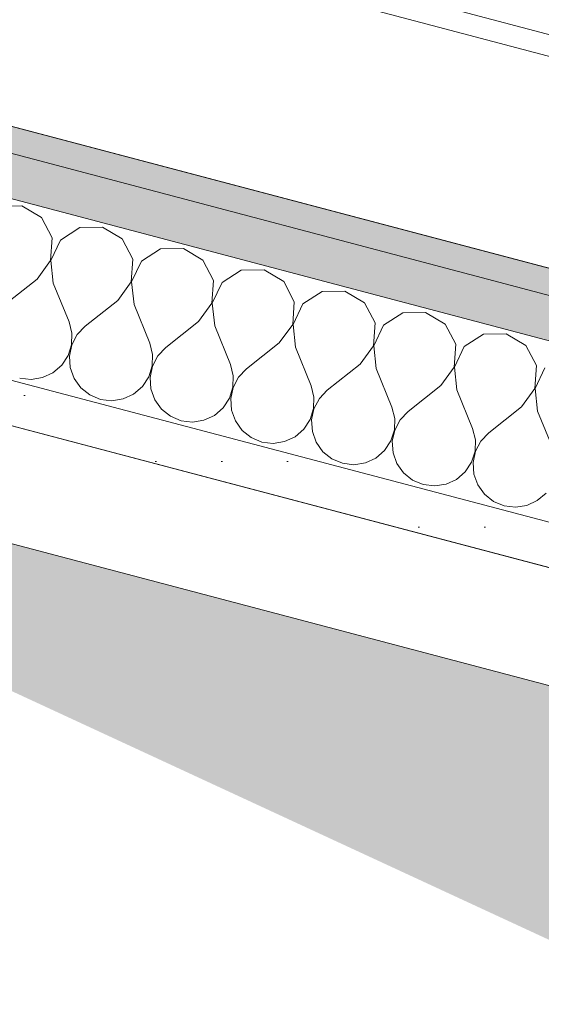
# Model space of a CAD drawing. Header units: millimetres. Extents: x -176817 to 18864955, y -12996033 to 201123.
# Tile 146 of 256: x 175722 to 176020, y -9122 to -8561. Entities that reach past the tile are written whole.
import ezdxf

# ---------------------------------------------------------------- set-up
doc = ezdxf.new("R2010")
doc.units = ezdxf.units.MM
doc.header["$MEASUREMENT"] = 0
for name, color, linetype in [('210-A Strefy', 7, 'Continuous'), ('213-A Wymiarowanie wewnętrzne', 7, 'Continuous'), ('215-A Wymiarowanie wewnętrzne 1_50', 7, 'Continuous'), ('230-A Ściany wewnętrzne', 7, 'Continuous'), ('320-W Umeblowanie', 7, 'Continuous'), ('460-K Stropy', 7, 'Continuous')]:
    doc.layers.add(name, color=color, linetype=linetype)
doc.styles.add('STYL_AUTOMATYCZNY_4', font='arial.ttf')
doc.dimstyles.new('STYL_AUTOMATYCZNY__3', dxfattribs={"dimtxt": 64.999998, "dimasz": 47.5, "dimexe": 0.18, "dimexo": 0.0625, "dimgap": 0, "dimtad": 1, "dimdec": 1, "dimlfac": 0.1, "dimzin": 0, "dimdsep": 46, "dimtxsty": 'STYL_AUTOMATYCZNY_4', "dimblk": 'ARROWHEAD_11', "dimblk1": 'ARROWHEAD_11', "dimblk2": 'ARROWHEAD_11', "dimcen": 0.09, "dimclrd": 30, "dimclre": 30, "dimclrt": 30, "dimazin": 0, "dimtfac": 1, "dimtdec": 4, "dimtmove": 0, "dimatfit": 3, "dimfxl": 0, "dimtolj": 1, "dimtzin": 0, "dimarcsym": 0})
pattern_1 = [(0, (0, 0), (0, 37.5), [0, -37.5])]

# ---------------------------------------------------------------- blocks, each defined once
blk = doc.blocks.new('Otwór_33_2')
at = {"layer": '460-K Stropy', "linetype": 'Continuous', "lineweight": 0, "true_color": 0x000000}
blk.add_hatch(color=18, dxfattribs=at).paths.add_polyline_path([(176271.78, -9005.62), (175295.2, -8747.93), (176086, -9113.83), (176160.79, -9426.23)])
at = {"layer": '460-K Stropy', "color": 7, "linetype": 'Continuous', "lineweight": 0, "flags": 128}
blk.add_lwpolyline([(176271.78, -9005.62), (175295.2, -8747.93)], dxfattribs=at)
blk = doc.blocks.new('WC-D_1.23b_25_2', base_point=(177161.76, -7328.12))
at = {"layer": '210-A Strefy', "color": 254, "linetype": 'Continuous', "lineweight": 0, "true_color": 0xdfc8bd, "flags": 128}
blk.add_lwpolyline([(174442.86, -8285.04), (178982.44, -9482.92), (180561.76, -3497.78), (176022.2, -2299.9)], close=True, dxfattribs=at)
blk = doc.blocks.new('*X932')
at = {"layer": '230-A Ściany wewnętrzne', "color": 7, "linetype": 'Continuous', "lineweight": 0}
for p, q in [((175723.58, -8666.82), (175710.57, -8667.06)), ((175734.77, -8673.45), (175723.58, -8666.82)), ((175740.81, -8684.98), (175734.77, -8673.45)), ((175756.61, -8679.21), (175745.67, -8686.26)), ((175769.62, -8678.97), (175756.61, -8679.21)), ((175780.82, -8685.6), (175769.62, -8678.97)), ((175739.88, -8697.96), (175740.81, -8684.98)), ((175745.67, -8686.26), (175740.07, -8698)), ((175786.85, -8697.12), (175780.82, -8685.6)), ((175802.65, -8691.36), (175791.71, -8698.41)), ((175815.66, -8691.12), (175802.65, -8691.36)), ((175826.86, -8697.75), (175815.66, -8691.12)), ((175732.27, -8708.51), (175739.88, -8697.96)), ((175740.07, -8698), (175741.48, -8710.94)), ((175785.93, -8710.1), (175786.85, -8697.12)), ((175791.71, -8698.41), (175786.11, -8710.15)), ((175832.9, -8709.27), (175826.86, -8697.75)), ((175848.7, -8703.51), (175837.76, -8710.56)), ((175861.71, -8703.26), (175848.7, -8703.51)), ((175872.9, -8709.9), (175861.71, -8703.26)), ((175732.27, -8708.51), (175713.6, -8723.28)), ((175741.48, -8710.94), (175750.44, -8733)), ((175778.32, -8720.66), (175785.93, -8710.1)), ((175786.11, -8710.15), (175787.53, -8723.09)), ((175831.97, -8722.25), (175832.9, -8709.27)), ((175837.76, -8710.56), (175832.16, -8722.3)), ((175878.94, -8721.42), (175872.9, -8709.9)), ((175894.74, -8715.66), (175883.8, -8722.71)), ((175907.75, -8715.41), (175894.74, -8715.66)), ((175918.94, -8722.05), (175907.75, -8715.41)), ((175778.32, -8720.66), (175759.64, -8735.43)), ((175787.53, -8723.09), (175796.48, -8745.15)), ((175824.36, -8732.81), (175831.97, -8722.25)), ((175832.16, -8722.3), (175833.57, -8735.24)), ((175878.01, -8734.4), (175878.94, -8721.42)), ((175883.8, -8722.71), (175878.2, -8734.45)), ((175924.98, -8733.57), (175918.94, -8722.05)), ((175940.78, -8727.81), (175929.84, -8734.86)), ((175953.79, -8727.56), (175940.78, -8727.81)), ((175964.99, -8734.2), (175953.79, -8727.56)), ((175752.04, -8739.37), (175750.44, -8733)), ((175824.36, -8732.81), (175805.69, -8747.58)), ((175870.4, -8744.96), (175878.01, -8734.4)), ((175878.2, -8734.45), (175879.61, -8747.39)), ((175924.06, -8746.55), (175924.98, -8733.57)), ((175929.84, -8734.86), (175924.24, -8746.6)), ((175971.02, -8745.72), (175964.99, -8734.2)), ((175751.85, -8745.94), (175752.04, -8739.37)), ((175755.1, -8740.18), (175752.03, -8745.99)), ((175759.64, -8735.43), (175755.1, -8740.18)), ((175833.57, -8735.24), (175842.52, -8757.3)), ((175986.82, -8739.96), (175975.89, -8747.01)), ((175999.83, -8739.71), (175986.82, -8739.96)), ((176011.03, -8746.35), (175999.83, -8739.71)), ((175749.87, -8752.2), (175751.85, -8745.94)), ((175752.03, -8745.99), (175750.67, -8752.41)), ((175798.09, -8751.52), (175796.48, -8745.15)), ((175870.4, -8744.96), (175851.73, -8759.73)), ((175970.1, -8758.7), (175971.02, -8745.72)), ((175797.89, -8758.09), (175798.09, -8751.52)), ((175805.69, -8747.58), (175801.15, -8752.33)), ((175879.61, -8747.39), (175888.56, -8769.45)), ((175916.45, -8757.11), (175924.06, -8746.55)), ((175924.24, -8746.6), (175925.65, -8759.54)), ((175975.89, -8747.01), (175970.29, -8758.75)), ((176017.07, -8757.87), (176011.03, -8746.35)), ((175746.25, -8757.68), (175749.87, -8752.2)), ((175750.67, -8752.41), (175751.11, -8758.97)), ((175801.15, -8752.33), (175798.08, -8758.14)), ((175844.13, -8763.67), (175842.52, -8757.3)), ((175916.45, -8757.11), (175897.77, -8771.88)), ((175735.31, -8764.73), (175741.27, -8761.97)), ((175741.27, -8761.97), (175746.25, -8757.68)), ((175751.11, -8758.97), (175753.32, -8765.15)), ((175795.91, -8764.35), (175797.89, -8758.09)), ((175798.08, -8758.14), (175796.71, -8764.56)), ((175851.73, -8759.73), (175847.19, -8764.48)), ((175925.65, -8759.54), (175934.61, -8781.6)), ((175962.49, -8769.26), (175970.1, -8758.7)), ((175970.29, -8758.75), (175971.7, -8771.69)), ((176016.14, -8770.85), (176017.07, -8757.87)), ((176021.93, -8759.16), (176016.33, -8770.9)), ((175722.3, -8764.98), (175728.82, -8765.76)), ((175728.82, -8765.76), (175735.31, -8764.73)), ((175753.32, -8765.15), (175757.15, -8770.49)), ((175792.29, -8769.83), (175795.91, -8764.35)), ((175796.71, -8764.56), (175797.15, -8771.12)), ((175843.93, -8770.24), (175844.13, -8763.67)), ((175847.19, -8764.48), (175844.12, -8770.29)), ((175757.15, -8770.49), (175762.28, -8774.59)), ((175781.35, -8776.88), (175787.31, -8774.12)), ((175787.31, -8774.12), (175792.29, -8769.83)), ((175797.15, -8771.12), (175799.37, -8777.3)), ((175841.95, -8776.5), (175843.93, -8770.24)), ((175844.12, -8770.29), (175842.75, -8776.71)), ((175890.17, -8775.82), (175888.56, -8769.45)), ((175897.77, -8771.88), (175893.23, -8776.63)), ((175962.49, -8769.26), (175943.82, -8784.03)), ((175971.7, -8771.69), (175980.65, -8793.75)), ((176008.53, -8781.41), (176016.14, -8770.85)), ((176016.33, -8770.9), (176017.74, -8783.84)), ((175762.28, -8774.59), (175768.34, -8777.13)), ((175768.34, -8777.13), (175774.86, -8777.91)), ((175774.86, -8777.91), (175781.35, -8776.88)), ((175799.37, -8777.3), (175803.19, -8782.64)), ((175838.33, -8781.98), (175841.95, -8776.5)), ((175842.75, -8776.71), (175843.19, -8783.27)), ((175889.98, -8782.39), (175890.17, -8775.82)), ((175893.23, -8776.63), (175890.16, -8782.44)), ((175803.19, -8782.64), (175808.33, -8786.74)), ((175833.36, -8786.27), (175838.33, -8781.98)), ((175843.19, -8783.27), (175845.41, -8789.45)), ((175887.99, -8788.65), (175889.98, -8782.39)), ((175890.16, -8782.44), (175888.8, -8788.86)), ((175936.21, -8787.97), (175934.61, -8781.6)), ((175943.82, -8784.03), (175939.28, -8788.78)), ((176008.53, -8781.41), (175989.86, -8796.18)), ((176017.74, -8783.84), (176026.69, -8805.9)), ((175808.33, -8786.74), (175814.38, -8789.28)), ((175814.38, -8789.28), (175820.91, -8790.06)), ((175820.91, -8790.06), (175827.4, -8789.03)), ((175827.4, -8789.03), (175833.36, -8786.27)), ((175845.41, -8789.45), (175849.23, -8794.79)), ((175884.38, -8794.13), (175887.99, -8788.65)), ((175888.8, -8788.86), (175889.24, -8795.42)), ((175936.02, -8794.54), (175936.21, -8787.97)), ((175939.28, -8788.78), (175936.21, -8794.59)), ((175849.23, -8794.79), (175854.37, -8798.89)), ((175879.4, -8798.42), (175884.38, -8794.13)), ((175889.24, -8795.42), (175891.45, -8801.6)), ((175934.04, -8800.8), (175936.02, -8794.54)), ((175936.21, -8794.59), (175934.84, -8801.01)), ((175982.26, -8800.12), (175980.65, -8793.75)), ((175989.86, -8796.18), (175985.32, -8800.93)), ((175854.37, -8798.89), (175860.43, -8801.43)), ((175860.43, -8801.43), (175866.95, -8802.21)), ((175866.95, -8802.21), (175873.44, -8801.18)), ((175873.44, -8801.18), (175879.4, -8798.42)), ((175891.45, -8801.6), (175895.28, -8806.94)), ((175930.42, -8806.28), (175934.04, -8800.8)), ((175934.84, -8801.01), (175935.28, -8807.57)), ((175982.06, -8806.69), (175982.26, -8800.12)), ((175985.32, -8800.93), (175982.25, -8806.74)), ((175895.28, -8806.94), (175900.41, -8811.04)), ((175925.44, -8810.57), (175930.42, -8806.28)), ((175935.28, -8807.57), (175937.5, -8813.75)), ((175980.08, -8812.95), (175982.06, -8806.69)), ((175982.25, -8806.74), (175980.88, -8813.16)), ((175900.41, -8811.04), (175906.47, -8813.58)), ((175912.99, -8814.36), (175919.48, -8813.33)), ((175919.48, -8813.33), (175925.44, -8810.57)), ((175976.46, -8818.43), (175980.08, -8812.95)), ((175980.88, -8813.16), (175981.32, -8819.71)), ((175906.47, -8813.58), (175912.99, -8814.36)), ((175937.5, -8813.75), (175941.32, -8819.09)), ((175941.32, -8819.09), (175946.45, -8823.19)), ((175971.48, -8822.72), (175976.46, -8818.43)), ((175946.45, -8823.19), (175952.51, -8825.72)), ((175965.52, -8825.48), (175971.48, -8822.72)), ((175981.32, -8819.71), (175983.54, -8825.9)), ((175952.51, -8825.72), (175959.04, -8826.51)), ((175959.04, -8826.51), (175965.52, -8825.48)), ((175983.54, -8825.9), (175987.36, -8831.24)), ((175987.36, -8831.24), (175992.5, -8835.34)), ((175992.5, -8835.34), (175998.56, -8837.87)), ((176011.57, -8837.63), (176017.53, -8834.87)), ((176017.53, -8834.87), (176022.51, -8830.58)), ((175998.56, -8837.87), (176005.08, -8838.66)), ((176005.08, -8838.66), (176011.57, -8837.63))]:
    blk.add_line(p, q, dxfattribs=at)
blk = doc.blocks.new('Ściana_34_2', base_point=(174057.31, -8276.38))
at = {"layer": '230-A Ściany wewnętrzne', "linetype": 'Continuous', "lineweight": 0, "true_color": 0x000000}
blk.add_hatch(color=18, dxfattribs=at).paths.add_polyline_path([(174424.53, -8295.71), (178978.61, -9497.42), (178982.44, -9482.92), (174428.36, -8281.21)])
h = blk.add_hatch(dxfattribs=at)
h.set_pattern_fill('Gips_0002', color=18, style=0, pattern_type=2)
h.set_pattern_definition(pattern_1)
h.paths.add_polyline_path([(174418.16, -8319.89), (178986.74, -9525.42), (178993.11, -9501.25), (174424.53, -8295.71)])
h = blk.add_hatch(dxfattribs=at)
h.set_pattern_fill('Gips_0002', color=18, style=0, pattern_type=2)
h.set_pattern_definition(pattern_1)
h.paths.add_polyline_path([(176293.35, -8918.13), (174204.09, -8366.82), (174197.72, -8391), (176286.97, -8942.3)])
at = {"layer": '230-A Ściany wewnętrzne', "color": 7, "linetype": 'Continuous', "lineweight": 0}
for p, q in [((178993.11, -9501.25), (174424.53, -8295.71)), ((176318.86, -8821.43), (174393.98, -8313.51)), ((176293.35, -8918.13), (174204.09, -8366.82)), ((174197.72, -8391), (176286.97, -8942.3))]:
    blk.add_line(p, q, dxfattribs=at)
at = {"layer": '230-A Ściany wewnętrzne', "color": 7, "linetype": 'Continuous', "lineweight": 0, "flags": 128}
for points in [[(178982.44, -9482.92), (174428.36, -8281.21)], [(174197.72, -8391), (176286.97, -8942.3)]]:
    blk.add_lwpolyline(points, dxfattribs=at)
at = {"layer": '230-A Ściany wewnętrzne', "color": 7, "lineweight": 0}
blk.add_blockref('*X932', (0, 0), dxfattribs=at)
blk = doc.blocks.new('*D3485')
at = {"layer": '215-A Wymiarowanie wewnętrzne 1_50', "linetype": 'Continuous', "lineweight": 200}
for points in [[(174945.95, -8591.73), (174946.9, -8596.52), (174949.61, -8600.57), (174953.66, -8603.28), (174958.45, -8604.23), (174963.23, -8603.28), (174967.29, -8600.57), (174970, -8596.52), (174970.95, -8591.73), (174970, -8586.95), (174967.29, -8582.9), (174963.23, -8580.19), (174958.45, -8579.23), (174953.66, -8580.19), (174949.61, -8582.9), (174946.9, -8586.95)], [(174799.21, -9147.81), (174800.17, -9152.59), (174802.88, -9156.64), (174806.93, -9159.35), (174811.71, -9160.31), (174816.5, -9159.35), (174820.55, -9156.64), (174823.26, -9152.59), (174824.21, -9147.81), (174823.26, -9143.02), (174820.55, -9138.97), (174816.5, -9136.26), (174811.71, -9135.31), (174806.93, -9136.26), (174802.88, -9138.97), (174800.17, -9143.02)]]:
    blk.add_hatch(color=30, dxfattribs=at).paths.add_polyline_path(points)
at = {"layer": '215-A Wymiarowanie wewnętrzne 1_50', "color": 30, "linetype": 'Continuous', "lineweight": 0}
for p, q in [((174814.9, -9135.72), (174955.26, -8603.82)), ((174799.63, -9144.62), (174766.39, -9135.85))]:
    blk.add_line(p, q, dxfattribs=at)
at = {"layer": '215-A Wymiarowanie wewnętrzne 1_50', "color": 30, "lineweight": 200, "insert": (174850.38, -8950.33), "char_height": 65, "attachment_point": 7, "rotation": 75.218, "style": 'STYL_AUTOMATYCZNY_4'}
blk.add_mtext('\\A1;{\\pql;\\fArial|b0|i0|c238|p0;\\W1.000000;57,5}', dxfattribs=at)
blk = doc.blocks.new('ARROWHEAD_11')
at = {"color": 0, "linetype": 'Continuous', "lineweight": 0}
blk.add_line((0, 0), (-1, 0), dxfattribs=at)
at = {"color": 0, "linetype": 'Continuous', "lineweight": 0, "const_width": 0.25, "flags": 128}
blk.add_lwpolyline([(-0.125, 0, 1), (0.125, 0, 1)], format="xyb", close=True, dxfattribs=at)
blk = doc.blocks.new('*D3486')
at = {"layer": '215-A Wymiarowanie wewnętrzne 1_50', "linetype": 'Continuous', "lineweight": 200}
for points in [[(174984.22, -8446.7), (174985.17, -8451.48), (174987.88, -8455.54), (174991.94, -8458.25), (174996.72, -8459.2), (175001.5, -8458.25), (175005.56, -8455.54), (175008.27, -8451.48), (175009.22, -8446.7), (175008.27, -8441.91), (175005.56, -8437.86), (175001.5, -8435.15), (174996.72, -8434.2), (174991.94, -8435.15), (174987.88, -8437.86), (174985.17, -8441.91)], [(174945.95, -8591.73), (174946.9, -8596.52), (174949.61, -8600.57), (174953.66, -8603.28), (174958.45, -8604.23), (174963.23, -8603.28), (174967.29, -8600.57), (174970, -8596.52), (174970.95, -8591.73), (174970, -8586.95), (174967.29, -8582.9), (174963.23, -8580.19), (174958.45, -8579.23), (174953.66, -8580.19), (174949.61, -8582.9), (174946.9, -8586.95)]]:
    blk.add_hatch(color=30, dxfattribs=at).paths.add_polyline_path(points)
at = {"layer": '215-A Wymiarowanie wewnętrzne 1_50', "color": 30, "linetype": 'Continuous', "lineweight": 0}
for p, q in [((175042.04, -8458.66), (175008.81, -8449.89)), ((174961.64, -8579.65), (174993.53, -8458.78)), ((174946.36, -8588.54), (174913.12, -8579.77)), ((175003.77, -8603.69), (174970.53, -8594.92))]:
    blk.add_line(p, q, dxfattribs=at)
for centre in [(174996.72, -8446.7), (174958.45, -8591.73)]:
    blk.add_circle(centre, 12.5, dxfattribs=at)
at = {"layer": '215-A Wymiarowanie wewnętrzne 1_50', "color": 30, "lineweight": 200, "insert": (174952.36, -8563.84), "char_height": 65, "attachment_point": 7, "rotation": 75.218, "style": 'STYL_AUTOMATYCZNY_4'}
blk.add_mtext('\\A1;{\\pql;\\fArial|b0|i0|c238|p0;\\W1.000000;15}', dxfattribs=at)
blk = doc.blocks.new('*D3487')
at = {"layer": '215-A Wymiarowanie wewnętrzne 1_50', "linetype": 'Continuous', "lineweight": 200}
for points in [[(176571.2, -2432.56), (176572.15, -2437.34), (176574.86, -2441.4), (176578.91, -2444.11), (176583.7, -2445.06), (176588.48, -2444.11), (176592.54, -2441.4), (176595.25, -2437.34), (176596.2, -2432.56), (176595.25, -2427.77), (176592.54, -2423.72), (176588.48, -2421.01), (176583.7, -2420.06), (176578.91, -2421.01), (176574.86, -2423.72), (176572.15, -2427.77)], [(174984.22, -8446.7), (174985.17, -8451.48), (174987.88, -8455.54), (174991.94, -8458.25), (174996.72, -8459.2), (175001.5, -8458.25), (175005.56, -8455.54), (175008.27, -8451.48), (175009.22, -8446.7), (175008.27, -8441.91), (175005.56, -8437.86), (175001.5, -8435.15), (174996.72, -8434.2), (174991.94, -8435.15), (174987.88, -8437.86), (174985.17, -8441.91)]]:
    blk.add_hatch(color=30, dxfattribs=at).paths.add_polyline_path(points)
at = {"layer": '215-A Wymiarowanie wewnętrzne 1_50', "color": 30, "linetype": 'Continuous', "lineweight": 0}
for p, q in [((174999.91, -8434.61), (176580.51, -2444.64)), ((174984.63, -8443.51), (174951.4, -8434.74)), ((175042.04, -8458.66), (175008.81, -8449.89))]:
    blk.add_line(p, q, dxfattribs=at)
at = {"layer": '215-A Wymiarowanie wewnętrzne 1_50', "color": 30, "lineweight": 200, "insert": (175758.67, -5508.22), "char_height": 65, "attachment_point": 7, "rotation": 75.218, "style": 'STYL_AUTOMATYCZNY_4'}
blk.add_mtext('\\A1;{\\pql;\\fArial|b0|i0|c238|p0;\\W1.000000;622}', dxfattribs=at)
blk = doc.blocks.new('*D3777')
at = {"layer": '215-A Wymiarowanie wewnętrzne 1_50', "linetype": 'Continuous', "lineweight": 200}
for points in [[(175896.64, 2621.63), (175897.59, 2616.85), (175900.3, 2612.79), (175904.35, 2610.08), (175909.14, 2609.13), (175913.92, 2610.08), (175917.97, 2612.79), (175920.68, 2616.85), (175921.64, 2621.63), (175920.68, 2626.41), (175917.97, 2630.47), (175913.92, 2633.18), (175909.14, 2634.13), (175904.35, 2633.18), (175900.3, 2630.47), (175897.59, 2626.41)], [(172827.35, -9009.97), (172828.3, -9014.75), (172831.01, -9018.8), (172835.07, -9021.51), (172839.85, -9022.47), (172844.63, -9021.51), (172848.69, -9018.8), (172851.4, -9014.75), (172852.35, -9009.97), (172851.4, -9005.18), (172848.69, -9001.13), (172844.63, -8998.42), (172839.85, -8997.47), (172835.07, -8998.42), (172831.01, -9001.13), (172828.3, -9005.18)]]:
    blk.add_hatch(color=30, dxfattribs=at).paths.add_polyline_path(points)
at = {"layer": '215-A Wymiarowanie wewnętrzne 1_50', "color": 30, "linetype": 'Continuous', "lineweight": 0}
for p, q in [((175897.05, 2624.82), (175863.81, 2633.59)), ((175954.46, 2609.67), (175921.22, 2618.44)), ((172843.04, -8997.88), (175905.95, 2609.54)), ((172827.76, -9006.78), (172794.53, -8998.01)), ((172885.17, -9021.93), (172851.94, -9013.16))]:
    blk.add_line(p, q, dxfattribs=at)
for centre in [(175909.14, 2621.63), (172839.85, -9009.97)]:
    blk.add_circle(centre, 12.5, dxfattribs=at)
at = {"layer": '215-A Wymiarowanie wewnętrzne 1_50', "color": 30, "lineweight": 200, "char_height": 65, "attachment_point": 7, "rotation": 75.218, "style": 'STYL_AUTOMATYCZNY_4'}
for s, insert in [('\\A1;{\\pql;\\fArial|b0|i0|c238|p0;\\W1.000000;12,5}', (175890.38, 2601.5)), ('\\A1;{\\pql;\\fArial|b0|i0|c238|p0;\\W1.000000;1\xa0203}', (174333.47, -3298.7))]:
    blk.add_mtext(s, dxfattribs=dict(at, insert=insert))
blk = doc.blocks.new('*D3863')
at = {"layer": '213-A Wymiarowanie wewnętrzne', "linetype": 'Continuous', "lineweight": 200}
for points in [[(174495.3, -7980.18), (174496.25, -7984.96), (174498.96, -7989.02), (174503.01, -7991.73), (174507.8, -7992.68), (174512.58, -7991.73), (174516.63, -7989.02), (174519.34, -7984.96), (174520.3, -7980.18), (174519.34, -7975.39), (174516.63, -7971.34), (174512.58, -7968.63), (174507.8, -7967.68), (174503.01, -7968.63), (174498.96, -7971.34), (174496.25, -7975.39)], [(179063.88, -9185.71), (179064.83, -9190.49), (179067.54, -9194.55), (179071.59, -9197.26), (179076.38, -9198.21), (179081.16, -9197.26), (179085.22, -9194.55), (179087.93, -9190.49), (179088.88, -9185.71), (179087.93, -9180.93), (179085.22, -9176.87), (179081.16, -9174.16), (179076.38, -9173.21), (179071.59, -9174.16), (179067.54, -9176.87), (179064.83, -9180.93)]]:
    blk.add_hatch(color=30, dxfattribs=at).paths.add_polyline_path(points)
at = {"layer": '213-A Wymiarowanie wewnętrzne', "color": 30, "linetype": 'Continuous', "lineweight": 0}
for p, q in [((174519.88, -7983.37), (179064.29, -9182.52)), ((174495.84, -8025.5), (174504.61, -7992.26)), ((179079.57, -9173.62), (179088.34, -9140.39))]:
    blk.add_line(p, q, dxfattribs=at)
blk.add_circle((174507.8, -7980.18), 12.5, dxfattribs=at)
at = {"layer": '213-A Wymiarowanie wewnętrzne', "color": 30, "lineweight": 200, "insert": (176687.56, -8541.92), "char_height": 65, "attachment_point": 7, "rotation": 345.218, "style": 'STYL_AUTOMATYCZNY_4'}
blk.add_mtext('\\A1;{\\pql;\\fArial|b0|i0|c238|p0;\\W1.000000;472,5}', dxfattribs=at)
blk = doc.blocks.new('*D3869')
at = {"layer": '213-A Wymiarowanie wewnętrzne', "linetype": 'Continuous', "lineweight": 200}
for points in [[(173943.41, -9248.57), (173944.36, -9253.35), (173947.07, -9257.41), (173951.13, -9260.11), (173955.91, -9261.07), (173960.7, -9260.11), (173964.75, -9257.41), (173967.46, -9253.35), (173968.41, -9248.57), (173967.46, -9243.78), (173964.75, -9239.73), (173960.7, -9237.02), (173955.91, -9236.07), (173951.13, -9237.02), (173947.07, -9239.73), (173944.36, -9243.78)], [(176119.69, -9822.83), (176120.64, -9827.61), (176123.35, -9831.67), (176127.4, -9834.38), (176132.19, -9835.33), (176136.97, -9834.38), (176141.03, -9831.67), (176143.74, -9827.61), (176144.69, -9822.83), (176143.74, -9818.05), (176141.03, -9813.99), (176136.97, -9811.28), (176132.19, -9810.33), (176127.4, -9811.28), (176123.35, -9813.99), (176120.64, -9818.05)]]:
    blk.add_hatch(color=30, dxfattribs=at).paths.add_polyline_path(points)
at = {"layer": '213-A Wymiarowanie wewnętrzne', "color": 30, "linetype": 'Continuous', "lineweight": 0}
for p, q in [((173959.1, -9236.48), (173967.87, -9203.24)), ((173931.74, -9242.19), (173943.83, -9245.38)), ((173968, -9251.76), (176120.1, -9819.64)), ((173943.95, -9293.89), (173952.72, -9260.65)), ((176135.38, -9810.74), (176144.15, -9777.51)), ((176120.23, -9868.15), (176129, -9834.92))]:
    blk.add_line(p, q, dxfattribs=at)
for centre in [(173955.91, -9248.57), (176132.19, -9822.83)]:
    blk.add_circle(centre, 12.5, dxfattribs=at)
at = {"layer": '213-A Wymiarowanie wewnętrzne', "color": 30, "lineweight": 200, "insert": (174939.52, -9494.67), "char_height": 65, "attachment_point": 7, "rotation": 345.218, "style": 'STYL_AUTOMATYCZNY_4'}
blk.add_mtext('\\A1;{\\pql;\\fArial|b0|i0|c238|p0;\\W1.000000;225,1}', dxfattribs=at)
blk = doc.blocks.new('Kabina Sanitariatu 27[699]_2', base_point=(175663.1, -8607.03))
at = {"layer": '320-W Umeblowanie', "color": 254, "linetype": 'Continuous', "lineweight": 0, "true_color": 0xcccccc, "flags": 128}
blk.add_lwpolyline([(175692.92, -8494.01), (176466.44, -8698.12), (176469.5, -8686.52), (175695.98, -8482.4)], close=True, dxfattribs=at)
at = {"layer": '320-W Umeblowanie', "color": 254, "linetype": 'Continuous', "lineweight": 0, "true_color": 0xcccccc}
blk.add_arc((175692.92, -8494.01), 800, 345.21803, 75.21803, dxfattribs=at)

msp = doc.modelspace()

# ---------------------------------------------------------------- linework, layer by layer
at = {"layer": '210-A Strefy', "color": 252, "linetype": 'Continuous', "lineweight": 0, "flags": 128}
msp.add_lwpolyline([(174442.86, -8285.04), (178982.44, -9482.92), (180561.76, -3497.78), (176022.2, -2299.9)], close=True, dxfattribs=at)

# ---------------------------------------------------------------- block references
at = {"layer": '210-A Strefy', "color": 7, "linetype": 'Continuous', "lineweight": 0}
msp.add_blockref('WC-D_1.23b_25_2', (177161.76, -7328.12), dxfattribs=at)
at = {"layer": '230-A Ściany wewnętrzne', "color": 7, "lineweight": 0}
msp.add_blockref('Ściana_34_2', (174057.31, -8276.38), dxfattribs=at)
at = {"layer": '320-W Umeblowanie', "color": 254, "linetype": 'Continuous', "lineweight": 0, "true_color": 0xcccccc}
msp.add_blockref('Kabina Sanitariatu 27[699]_2', (175663.1, -8607.03), dxfattribs=at)
at = {"layer": '460-K Stropy', "color": 7, "linetype": 'Continuous', "lineweight": 0}
msp.add_blockref('Otwór_33_2', (0, 0), dxfattribs=at)

# ---------------------------------------------------------------- dimensions: what is measured, and where the dimension line sits
at = {"layer": '213-A Wymiarowanie wewnętrzne', "color": 30, "linetype": 'Continuous', "lineweight": 200}
for base, p1, p2, picture, middle in [((179076.38, -9185.71), (175218.02, -5288.64), (178996.94, -9486.74), '*D3863', (176801.13, -8538.27)), ((176132.19, -9822.83), (174042.86, -8919.07), (176212.76, -9517.51), '*D3869', (175053.09, -9491.03))]:
    dim = msp.add_linear_dim(base=base, p1=p1, p2=p2, angle=345.218, dimstyle='STYL_AUTOMATYCZNY__3', dxfattribs=at)
    dim.commit()
    dim.dimension.update_dxf_attribs({"geometry": picture, "text_midpoint": middle, "dimtype": 160, "text_rotation": 345.218})
at = {"layer": '215-A Wymiarowanie wewnętrzne 1_50', "color": 30, "linetype": 'Continuous', "lineweight": 200}
for base, p1, p2, picture, middle in [((175909.14, 2621.63), (173748.01, -9249.61), (171693.03, 3734.15), '*D3777', (174330.49, -3182.59)), ((176583.7, -2432.56), (178497.62, -9370.5), (180077.34, -3354.44), '*D3487', (175746.17, -5428.18)), ((174996.72, -8446.7), (178452.09, -9513.62), (178497.62, -9370.5), '*D3486', (174933.56, -8507.71)), ((174958.45, -8591.73), (176212.76, -9517.51), (178452.09, -9513.62), '*D3485', (174840.42, -8860.68))]:
    dim = msp.add_linear_dim(base=base, p1=p1, p2=p2, angle=75.218, dimstyle='STYL_AUTOMATYCZNY__3', dxfattribs=at)
    dim.commit()
    dim.dimension.update_dxf_attribs({"geometry": picture, "text_midpoint": middle, "dimtype": 160, "text_rotation": 75.218})

doc.saveas('drawing.dxf')
